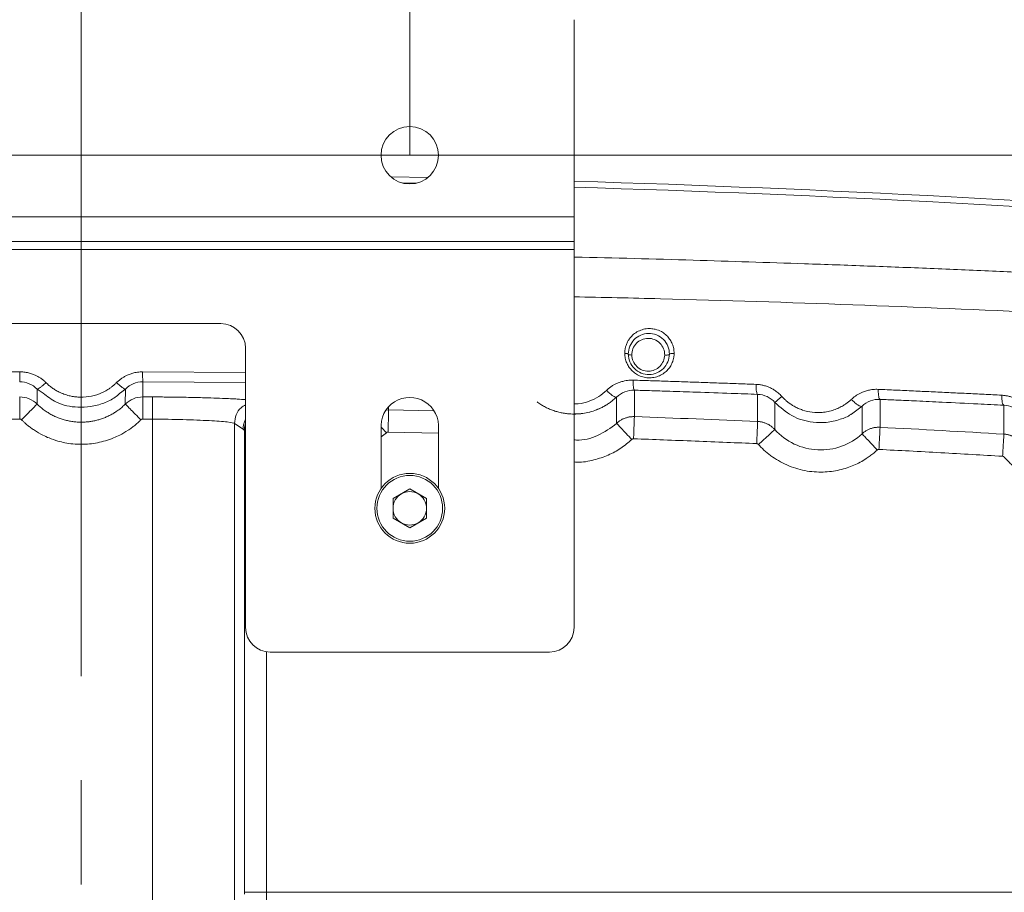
# Model space of a CAD drawing. Header units: millimetres. Extents: x 0 to 594, y 0 to 420.
# Tile 48 of 75: x 114 to 138, y 356 to 377. Entities that reach past the tile are written whole.
import ezdxf

# ---------------------------------------------------------------- set-up
doc = ezdxf.new("R2010")
doc.units = ezdxf.units.MM
doc.linetypes.add('CENTERX2', pattern=[20.32, 12.7, -2.54, 2.54, -2.54])
doc.styles.add('SLDTEXTSTYLE1', font='TXT', dxfattribs={"width": 0.605})
doc.dimstyles.new('SLDDIMSTYLE1', dxfattribs={"dimtxt": 2.568319, "dimasz": 3.3, "dimexe": 0, "dimexo": 0.0625, "dimgap": 0.64208, "dimtad": 1, "dimdec": 0, "dimlfac": 5, "dimrnd": 1e-09, "dimzin": 12, "dimdsep": 46, "dimtxsty": 'SLDTEXTSTYLE1', "dimsah": 1, "dimcen": 0.09, "dimadec": 0, "dimazin": 3, "dimtfac": 1, "dimtdec": 1, "dimtofl": 0, "dimtmove": 0, "dimatfit": 3, "dimfxl": 0, "dimfrac": 2, "dimtolj": 1, "dimtzin": 12, "dimarcsym": 0})
doc.dimstyles.new('SLDDIMSTYLE3', dxfattribs={"dimtxt": 2.568319, "dimasz": 3.3, "dimexe": 0, "dimexo": 0.0625, "dimgap": 0.64208, "dimtad": 1, "dimdec": 1, "dimlfac": 5, "dimrnd": 1e-09, "dimzin": 12, "dimdsep": 46, "dimtxsty": 'SLDTEXTSTYLE1', "dimsah": 1, "dimcen": 0.09, "dimadec": 0, "dimazin": 3, "dimtfac": 1, "dimtdec": 1, "dimtmove": 0, "dimatfit": 0, "dimfxl": 0, "dimfrac": 2, "dimtolj": 1, "dimtzin": 12, "dimarcsym": 0})

# ---------------------------------------------------------------- blocks, each defined once
blk = doc.blocks.new('_D_7')
at = {"color": 7, "linetype": 'Continuous', "lineweight": 0}
for p, q in [((92.078, 390.271), (91.49, 390.271)), ((91.49, 390.271), (91.49, 386.326)), ((98.448, 390.271), (99.036, 390.271)), ((99.036, 390.271), (99.036, 386.326)), ((107.707, 373.504), (107.707, 386.738)), ((115.707, 369.076), (115.707, 386.738)), ((91.49, 386.326), (92.078, 386.326)), ((99.036, 386.326), (98.448, 386.326)), ((107.707, 385.738), (90.069, 385.738)), ((115.707, 385.738), (107.707, 385.738)), ((115.707, 385.738), (122.107, 385.738))]:
    blk.add_line(p, q, dxfattribs=at)
for points in [[(107.707, 385.738), (104.407, 386.238), (104.407, 385.238)], [(115.707, 385.738), (119.007, 385.238), (119.007, 386.238)]]:
    blk.add_solid(points, dxfattribs=at)
at = {"color": 7, "linetype": 'Continuous', "lineweight": 0, "char_height": 2.6458, "attachment_point": 1, "style": 'SLDTEXTSTYLE1'}
for s, insert in [('40', (93.303, 394.269)), ('1,6', (92.813, 389.737))]:
    blk.add_mtext(s, dxfattribs=dict(at, insert=insert))
blk = doc.blocks.new('_D_8')
at = {"color": 7, "linetype": 'Continuous', "lineweight": 0}
for p, q in [((112.523, 400.354), (111.935, 400.354)), ((111.935, 400.354), (111.935, 396.41)), ((118.892, 400.354), (119.48, 400.354)), ((119.48, 400.354), (119.48, 396.41)), ((107.707, 373.504), (107.707, 396.822)), ((123.707, 373.504), (123.707, 396.822)), ((111.935, 396.41), (112.523, 396.41)), ((119.48, 396.41), (118.892, 396.41)), ((107.707, 395.822), (101.307, 395.822)), ((107.707, 395.822), (123.707, 395.822)), ((123.707, 395.822), (130.107, 395.822))]:
    blk.add_line(p, q, dxfattribs=at)
for points in [[(107.707, 395.822), (104.407, 396.322), (104.407, 395.322)], [(123.707, 395.822), (127.007, 395.322), (127.007, 396.322)]]:
    blk.add_solid(points, dxfattribs=at)
at = {"color": 7, "linetype": 'Continuous', "lineweight": 0, "char_height": 2.6458, "attachment_point": 1, "style": 'SLDTEXTSTYLE1'}
for s, insert in [('80', (113.747, 404.352)), ('3,1', (113.258, 399.82))]:
    blk.add_mtext(s, dxfattribs=dict(at, insert=insert))
blk = doc.blocks.new('_D_15')
at = {"color": 7, "linetype": 'Continuous', "lineweight": 0}
for p, q in [((107.707, 373.504), (185.665, 373.504)), ((184.665, 230.757), (184.665, 373.504)), ((180.133, 306.296), (180.133, 306.884)), ((180.133, 306.884), (184.077, 306.884)), ((184.077, 306.884), (184.077, 306.296)), ((180.133, 297.966), (180.133, 297.378)), ((184.077, 297.378), (184.077, 297.966)), ((180.133, 297.378), (184.077, 297.378)), ((162.794, 230.757), (185.665, 230.757))]:
    blk.add_line(p, q, dxfattribs=at)
for points in [[(184.665, 373.504), (184.165, 370.204), (185.165, 370.204)], [(184.665, 230.757), (185.165, 234.057), (184.165, 234.057)]]:
    blk.add_solid(points, dxfattribs=at)
at = {"color": 7, "linetype": 'Continuous', "lineweight": 0, "char_height": 2.6458, "attachment_point": 1, "rotation": 90, "style": 'SLDTEXTSTYLE1'}
for s, insert in [('28,1', (180.667, 298.701)), ('714', (176.135, 299.191))]:
    blk.add_mtext(s, dxfattribs=dict(at, insert=insert))

msp = doc.modelspace()

# ---------------------------------------------------------------- linework, layer by layer
at = {"color": 7, "linetype": 'Continuous', "lineweight": 15}
for p, q in [((127.707, 372.004), (127.707, 376.804)), ((123.244, 372.98), (124.149, 372.961)), ((123.86, 372.821), (123.527, 372.828)), ((127.707, 372.004), (103.707, 372.004)), ((127.707, 371.404), (127.707, 372.004)), ((127.707, 371.404), (103.707, 371.404)), ((127.707, 371.204), (127.707, 371.404)), ((127.707, 371.204), (103.707, 371.204)), ((127.707, 362.004), (127.707, 371.204)), ((119.107, 369.404), (112.307, 369.404)), ((119.707, 368.804), (119.707, 362.004)), ((114.634, 367.442), (114.633, 367.809)), ((116.782, 367.809), (116.781, 367.442)), ((117.206, 367.986), (117.206, 367.618)), ((129.175, 367.783), (129.175, 367.138)), ((128.743, 367.614), (128.743, 366.974)), ((132.177, 367.02), (132.176, 367.681)), ((135.158, 367.559), (135.158, 366.879)), ((132.596, 366.822), (132.596, 367.484)), ((134.72, 367.393), (134.72, 366.719)), ((138.172, 366.712), (138.171, 367.416)), ((113.972, 367.076), (114.211, 367.077)), ((117.204, 367.077), (117.443, 367.076)), ((117.443, 240.9), (117.443, 367.076)), ((119.44, 240.922), (119.44, 366.972)), ((119.44, 366.972), (119.65, 366.829)), ((119.681, 366.8), (119.681, 355.553)), ((123.011, 365.391), (123.011, 366.834)), ((124.404, 366.834), (124.404, 365.391)), ((123.707, 365.376), (123.299, 365.14)), ((123.707, 365.376), (124.116, 365.14)), ((123.299, 365.14), (123.299, 364.668)), ((124.116, 364.668), (124.116, 365.14)), ((123.707, 364.433), (123.299, 364.668)), ((124.116, 364.668), (123.707, 364.433)), ((127.107, 361.404), (120.307, 361.404)), ((152.707, 355.553), (120.22, 355.553))]:
    msp.add_line(p, q, dxfattribs=at)
at = {"color": 7, "linetype": 'CENTERX2', "lineweight": 0}
msp.add_line((115.707, 238.9), (115.707, 369.076), dxfattribs=at)
at = {"color": 8, "linetype": 'Continuous', "lineweight": 15}
for p, q in [((111.707, 368.211), (114.212, 368.228)), ((117.202, 368.228), (119.707, 368.211)), ((114.633, 367.809), (114.779, 367.71)), ((116.643, 367.697), (116.782, 367.809)), ((117.206, 367.986), (119.707, 367.969)), ((123.191, 367.301), (123.14, 367.297)), ((123.191, 367.37), (123.191, 367.303)), ((124.285, 367.277), (123.191, 367.303)), ((134.461, 367.201), (134.72, 367.393)), ((119.702, 366.8), (119.681, 366.8)), ((123.137, 366.745), (123.015, 366.873)), ((123.137, 366.745), (123.011, 366.642)), ((124.404, 366.733), (123.18, 366.762)), ((120.22, 361.42), (120.22, 355.553))]:
    msp.add_line(p, q, dxfattribs=at)
at = {"color": 7, "linetype": 'Continuous', "lineweight": 15}
for centre, radius in [((123.707, 373.504), 0.7), ((123.707, 364.904), 0.85), ((123.707, 364.904), 0.8)]:
    msp.add_circle(centre, radius, dxfattribs=at)
for centre, radius, start, end in [((115.686, -27.096), 400.147, 83.01734, 88.27837), ((115.707, -27.096), 400, 83.02614, 88.28087), ((119.107, 368.804), 0.6, 0, 90), ((123.707, 366.904), 0.7, 354.2388, 185.7612), ((123.707, 364.904), 0.408, 120, 180), ((123.707, 364.904), 0.408, 60, 120), ((123.707, 364.904), 0.408, 0, 60), ((123.707, 364.904), 0.408, 180, 240), ((123.707, 364.904), 0.408, 300, 0), ((123.707, 364.904), 0.408, 240, 300), ((120.307, 362.004), 0.6, 180, 270), ((127.107, 362.004), 0.6, 270, 0)]:
    msp.add_arc(centre, radius, start, end, dxfattribs=at)
at = {"color": 8, "linetype": 'Continuous', "lineweight": 15}
for points, knots in [([(127.707, 371.024), (127.713, 371.024), (128.683, 371.004), (130.556, 370.95), (132.932, 370.876), (134.854, 370.806), (136.379, 370.747), (137.867, 370.684), (139.298, 370.62), (140.671, 370.555), (142.018, 370.487), (143.359, 370.417), (144.807, 370.337), (146.359, 370.247), (148.012, 370.146), (149.654, 370.04), (151.284, 369.93), (152.903, 369.816), (154.451, 369.703), (156.698, 369.532), (159.623, 369.297), (162.011, 369.086), (163.206, 368.981)], [0, 0, 0, 0, 0.000477, 0.077727, 0.150817, 0.192291, 0.233665, 0.27495, 0.313907, 0.350978, 0.388066, 0.425176, 0.462317, 0.508794, 0.555246, 0.601689, 0.648138, 0.694609, 0.741116, 0.782414, 0.89115, 1, 1, 1, 1]), ([(127.707, 370.056), (128.408, 370.041), (130.683, 369.992), (134.514, 369.865), (138.733, 369.696), (142.513, 369.512), (145.892, 369.327), (149.346, 369.116), (152.866, 368.879), (156.441, 368.617), (160.065, 368.329), (162.45, 368.121), (163.66, 368.015)], [0, 0, 0, 0, 0.0554801, 0.1800471, 0.3058106, 0.3952393, 0.487898, 0.5837969, 0.6829461, 0.785356, 0.891037, 1, 1, 1, 1]), ([(127.707, 367.452), (127.741, 367.451), (127.867, 367.448), (128.074, 367.508), (128.31, 367.616), (128.437, 367.725), (128.498, 367.777)], [0, 0, 0, 0, 0.114655, 0.424857, 0.726814, 1, 1, 1, 1]), ([(118.864, 367.592), (118.96, 367.589), (119.206, 367.581), (119.498, 367.567), (119.645, 367.556), (119.707, 367.551)], [0, 0, 0, 0, 0.270725, 0.689643, 1, 1, 1, 1]), ([(126.807, 367.495), (126.821, 367.485), (126.851, 367.464), (126.896, 367.434), (126.942, 367.406), (126.989, 367.38), (127.037, 367.355), (127.086, 367.332), (127.135, 367.311), (127.185, 367.291), (127.236, 367.274), (127.287, 367.258), (127.339, 367.244), (127.391, 367.232), (127.444, 367.222), (127.496, 367.214), (127.585, 367.203), (127.713, 367.197), (127.879, 367.207), (128.046, 367.235), (128.179, 367.274), (128.28, 367.313), (128.352, 367.345), (128.427, 367.383), (128.505, 367.428), (128.585, 367.482), (128.665, 367.543), (128.717, 367.59), (128.743, 367.614)], [0, 0, 0, 0, 0.0254943, 0.0509719, 0.0764304, 0.1018679, 0.127284, 0.1526795, 0.1780548, 0.2034101, 0.2287453, 0.2540605, 0.2793558, 0.3046317, 0.3298884, 0.3551255, 0.3803423, 0.4572848, 0.5360023, 0.6165146, 0.698824, 0.7336519, 0.7712247, 0.8115375, 0.8545819, 0.9003451, 0.9488176, 1, 1, 1, 1]), ([(119.707, 367.426), (119.67, 367.404), (119.571, 367.347), (119.466, 367.183), (119.448, 367.042), (119.44, 366.972)], [0, 0, 0, 0, 0.232345, 0.616172, 1, 1, 1, 1]), ([(119.707, 367.059), (119.702, 367.051), (119.656, 366.986), (119.653, 366.903), (119.65, 366.829)], [0, 0, 0, 0, 0.112139, 1, 1, 1, 1]), ([(119.681, 366.8), (119.682, 366.852), (119.683, 366.907), (119.706, 366.957), (119.707, 366.961)], [0, 0, 0, 0, 0.919797, 1, 1, 1, 1]), ([(128.743, 366.974), (128.595, 366.864), (128.306, 366.65), (127.921, 366.555), (127.727, 366.57), (127.707, 366.571)], [0, 0, 0, 0, 0.485666, 0.948156, 1, 1, 1, 1]), ([(129.112, 366.581), (129.025, 366.507), (128.85, 366.358), (128.537, 366.188), (128.18, 366.073), (127.895, 366.017), (127.733, 366.031), (127.707, 366.033)], [0, 0, 0, 0, 0.221655, 0.44587, 0.68526, 0.950318, 1, 1, 1, 1])]:
    msp.add_open_spline(points, degree=3, knots=knots, dxfattribs=at)
at = {"color": 7, "linetype": 'Continuous', "lineweight": 15}
for points, knots in [([(128.941, 368.679), (128.941, 368.69), (128.942, 368.711), (128.944, 368.743), (128.948, 368.775), (128.954, 368.807), (128.962, 368.838), (128.973, 368.875), (128.988, 368.916), (129.012, 368.967), (129.045, 369.021), (129.099, 369.092), (129.181, 369.167), (129.297, 369.235), (129.429, 369.277), (129.561, 369.286), (129.699, 369.267), (129.824, 369.218), (129.936, 369.14), (130.017, 369.055), (130.068, 368.975), (130.099, 368.908), (130.119, 368.853), (130.133, 368.796), (130.141, 368.737), (130.142, 368.697), (130.143, 368.677)], [0, 0, 0, 0, 0.017054, 0.034068, 0.05109, 0.068172, 0.085361, 0.102705, 0.129567, 0.156382, 0.193664, 0.231027, 0.29909, 0.370641, 0.444854, 0.518631, 0.578767, 0.661974, 0.72639, 0.790708, 0.844646, 0.875024, 0.905589, 0.936931, 0.968296, 1, 1, 1, 1]), ([(129.028, 368.661), (129.027, 368.726), (129.04, 368.791), (129.089, 368.911), (129.125, 368.966), (129.215, 369.059), (129.269, 369.096), (129.389, 369.148), (129.455, 369.162), (129.587, 369.164), (129.654, 369.151), (129.777, 369.101), (129.834, 369.064), (129.928, 368.969), (129.966, 368.912), (130.016, 368.79), (130.028, 368.724), (130.028, 368.659)], [0, 0, 0, 0, 0.125, 0.125, 0.25, 0.25, 0.375, 0.375, 0.5, 0.5, 0.625, 0.625, 0.75, 0.75, 0.875, 0.875, 1, 1, 1, 1]), ([(129.114, 368.638), (129.113, 368.69), (129.122, 368.743), (129.161, 368.84), (129.19, 368.885), (129.263, 368.96), (129.307, 368.99), (129.403, 369.032), (129.456, 369.043), (129.562, 369.044), (129.616, 369.034), (129.714, 368.994), (129.76, 368.963), (129.835, 368.887), (129.865, 368.841), (129.904, 368.742), (129.914, 368.689), (129.913, 368.636)], [0, 0, 0, 0, 0.125, 0.125, 0.25, 0.25, 0.375, 0.375, 0.5, 0.5, 0.625, 0.625, 0.75, 0.75, 0.875, 0.875, 1, 1, 1, 1]), ([(130.143, 368.677), (130.142, 368.666), (130.142, 368.644), (130.139, 368.61), (130.134, 368.577), (130.127, 368.545), (130.118, 368.513), (130.1, 368.455), (130.063, 368.375), (129.993, 368.279), (129.901, 368.195), (129.785, 368.128), (129.654, 368.087), (129.515, 368.077), (129.378, 368.099), (129.255, 368.15), (129.149, 368.222), (129.067, 368.308), (129.016, 368.388), (128.987, 368.451), (128.968, 368.502), (128.953, 368.558), (128.943, 368.618), (128.942, 368.659), (128.941, 368.679)], [0, 0, 0, 0, 0.017994, 0.035887, 0.053734, 0.071587, 0.089503, 0.107535, 0.169401, 0.231092, 0.299157, 0.370762, 0.445171, 0.519023, 0.590982, 0.662579, 0.726905, 0.791109, 0.848827, 0.875661, 0.902617, 0.934979, 0.967326, 1, 1, 1, 1]), ([(128.941, 368.679), (128.953, 368.679), (128.965, 368.678), (128.987, 368.676), (128.997, 368.675), (129.021, 368.669), (129.028, 368.665), (129.028, 368.661)], [0, 0, 0, 0, 0.25, 0.25, 0.5, 0.5, 1, 1, 1, 1]), ([(130.028, 368.659), (130.027, 368.594), (130.014, 368.53), (129.964, 368.412), (129.928, 368.357), (129.838, 368.266), (129.784, 368.229), (129.665, 368.178), (129.6, 368.164), (129.469, 368.162), (129.403, 368.174), (129.28, 368.224), (129.223, 368.261), (129.129, 368.354), (129.091, 368.41), (129.041, 368.531), (129.028, 368.596), (129.028, 368.661)], [0, 0, 0, 0, 0.125, 0.125, 0.25, 0.25, 0.375, 0.375, 0.5, 0.5, 0.625, 0.625, 0.75, 0.75, 0.875, 0.875, 1, 1, 1, 1]), ([(129.114, 368.638), (129.093, 368.638), (129.07, 368.64), (129.045, 368.644), (129.039, 368.646), (129.03, 368.651), (129.028, 368.653), (129.028, 368.655)], [0, 0, 0, 0, 0.5, 0.5, 0.75, 0.75, 1, 1, 1, 1]), ([(129.913, 368.636), (129.912, 368.585), (129.901, 368.534), (129.86, 368.44), (129.831, 368.396), (129.759, 368.324), (129.715, 368.295), (129.621, 368.255), (129.569, 368.245), (129.465, 368.244), (129.413, 368.253), (129.316, 368.292), (129.271, 368.321), (129.196, 368.395), (129.166, 368.439), (129.125, 368.534), (129.114, 368.586), (129.114, 368.638)], [0, 0, 0, 0, 0.125, 0.125, 0.25, 0.25, 0.375, 0.375, 0.5, 0.5, 0.625, 0.625, 0.75, 0.75, 0.875, 0.875, 1, 1, 1, 1]), ([(129.913, 368.636), (129.925, 368.636), (129.939, 368.635), (129.966, 368.636), (129.98, 368.637), (130.003, 368.641), (130.013, 368.643), (130.025, 368.648), (130.027, 368.651), (130.027, 368.653)], [0, 0, 0, 0, 0.25, 0.25, 0.5, 0.5, 0.75, 0.75, 1, 1, 1, 1]), ([(130.143, 368.677), (130.13, 368.678), (130.116, 368.678), (130.088, 368.676), (130.074, 368.675), (130.051, 368.672), (130.042, 368.669), (130.03, 368.664), (130.028, 368.661), (130.028, 368.659)], [0, 0, 0, 0, 0.25, 0.25, 0.5, 0.5, 0.75, 0.75, 1, 1, 1, 1]), ([(114.209, 367.984), (114.209, 367.985), (114.21, 367.992), (114.211, 368.016), (114.211, 368.034), (114.212, 368.079), (114.212, 368.107), (114.212, 368.166), (114.212, 368.197), (114.212, 368.228)], [0, 0, 0, 0, 0.25, 0.25, 0.5, 0.5, 0.75, 0.75, 1, 1, 1, 1]), ([(114.212, 368.228), (114.225, 368.228), (114.251, 368.228), (114.288, 368.225), (114.326, 368.221), (114.364, 368.216), (114.42, 368.205), (114.495, 368.185), (114.58, 368.152), (114.655, 368.113), (114.722, 368.071), (114.787, 368.023), (114.827, 367.985), (114.846, 367.967)], [0, 0, 0, 0, 0.053953, 0.107745, 0.161477, 0.215252, 0.269171, 0.406352, 0.544104, 0.654821, 0.765982, 0.882759, 1, 1, 1, 1]), ([(116.568, 367.967), (116.578, 367.976), (116.597, 367.995), (116.628, 368.021), (116.66, 368.047), (116.703, 368.078), (116.759, 368.113), (116.834, 368.151), (116.919, 368.185), (117.002, 368.207), (117.075, 368.22), (117.139, 368.227), (117.181, 368.228), (117.202, 368.228)], [0, 0, 0, 0, 0.0582, 0.116191, 0.174091, 0.23202, 0.34359, 0.45487, 0.592577, 0.72989, 0.819973, 0.909851, 1, 1, 1, 1]), ([(117.206, 367.985), (117.205, 367.986), (117.205, 367.992), (117.204, 368.015), (117.204, 368.033), (117.203, 368.078), (117.203, 368.106), (117.202, 368.165), (117.202, 368.197), (117.202, 368.228)], [0, 0, 0, 0, 0.25, 0.25, 0.5, 0.5, 0.75, 0.75, 1, 1, 1, 1]), ([(128.498, 367.777), (128.508, 367.786), (128.529, 367.805), (128.561, 367.832), (128.595, 367.858), (128.639, 367.888), (128.694, 367.92), (128.766, 367.955), (128.847, 367.985), (128.93, 368.007), (129.006, 368.019), (129.075, 368.026), (129.121, 368.025), (129.144, 368.025)], [0, 0, 0, 0, 0.060096, 0.119983, 0.179786, 0.23963, 0.344847, 0.449887, 0.579904, 0.709777, 0.806715, 0.903257, 1, 1, 1, 1]), ([(129.144, 368.025), (129.286, 368.021), (129.572, 368.012), (129.999, 367.998), (130.427, 367.984), (130.855, 367.969), (131.283, 367.954), (131.71, 367.939), (131.995, 367.929), (132.138, 367.923)], [0, 0, 0, 0, 0.142535, 0.285177, 0.427926, 0.570783, 0.713747, 0.85682, 1, 1, 1, 1]), ([(129.175, 367.781), (129.17, 367.783), (129.166, 367.791), (129.158, 367.818), (129.154, 367.836), (129.151, 367.867), (129.15, 367.877), (129.148, 367.901), (129.147, 367.914), (129.145, 367.957), (129.144, 367.99), (129.144, 368.025)], [0, 0, 0, 0, 0.25, 0.25, 0.5, 0.5, 0.625, 0.625, 0.75, 0.75, 1, 1, 1, 1]), ([(114.209, 367.985), (114.288, 367.985), (114.367, 367.969), (114.512, 367.909), (114.578, 367.864), (114.633, 367.809)], [0, 0, 0, 0, 0.5, 0.5, 1, 1, 1, 1]), ([(114.633, 367.809), (114.637, 367.806), (114.647, 367.809), (114.673, 367.822), (114.689, 367.832), (114.724, 367.858), (114.745, 367.874), (114.792, 367.916), (114.819, 367.94), (114.846, 367.967)], [0, 0, 0, 0, 0.25, 0.25, 0.5, 0.5, 0.75, 0.75, 1, 1, 1, 1]), ([(114.846, 367.967), (114.858, 367.955), (114.882, 367.932), (114.919, 367.899), (114.957, 367.868), (114.997, 367.839), (115.037, 367.811), (115.079, 367.784), (115.122, 367.76), (115.19, 367.724), (115.286, 367.683), (115.403, 367.647), (115.517, 367.624), (115.677, 367.606), (115.894, 367.614), (116.112, 367.674), (116.255, 367.739), (116.331, 367.782), (116.389, 367.818), (116.449, 367.861), (116.511, 367.911), (116.549, 367.948), (116.568, 367.967)], [0, 0, 0, 0, 0.026112, 0.052097, 0.077999, 0.103859, 0.129723, 0.155633, 0.181632, 0.207763, 0.276053, 0.344244, 0.400215, 0.45706, 0.595899, 0.737792, 0.807976, 0.84157, 0.875195, 0.916153, 0.957695, 1, 1, 1, 1]), ([(116.782, 367.809), (116.777, 367.806), (116.768, 367.809), (116.742, 367.822), (116.725, 367.832), (116.691, 367.858), (116.67, 367.874), (116.622, 367.916), (116.596, 367.94), (116.568, 367.967)], [0, 0, 0, 0, 0.25, 0.25, 0.5, 0.5, 0.75, 0.75, 1, 1, 1, 1]), ([(116.782, 367.809), (116.837, 367.864), (116.903, 367.909), (117.048, 367.969), (117.127, 367.985), (117.206, 367.985)], [0, 0, 0, 0, 0.5, 0.5, 1, 1, 1, 1]), ([(128.743, 367.614), (128.736, 367.608), (128.723, 367.609), (128.69, 367.621), (128.671, 367.632), (128.631, 367.658), (128.607, 367.676), (128.555, 367.72), (128.526, 367.747), (128.498, 367.777)], [0, 0, 0, 0, 0.25, 0.25, 0.5, 0.5, 0.75, 0.75, 1, 1, 1, 1]), ([(128.743, 367.614), (128.8, 367.668), (128.867, 367.712), (129.015, 367.769), (129.095, 367.784), (129.175, 367.781)], [0, 0, 0, 0, 0.5, 0.5, 1, 1, 1, 1]), ([(129.175, 367.782), (129.297, 367.778), (129.587, 367.769), (130.087, 367.753), (130.752, 367.731), (131.463, 367.706), (131.962, 367.688), (132.176, 367.68)], [0, 0, 0, 0, 0.121847, 0.288511, 0.49999, 0.785584, 1, 1, 1, 1]), ([(132.138, 367.923), (132.152, 367.923), (132.18, 367.921), (132.222, 367.916), (132.263, 367.91), (132.319, 367.898), (132.389, 367.879), (132.472, 367.846), (132.552, 367.805), (132.621, 367.76), (132.677, 367.715), (132.723, 367.674), (132.751, 367.644), (132.765, 367.629)], [0, 0, 0, 0, 0.059805, 0.119259, 0.178498, 0.23766, 0.36126, 0.484031, 0.612943, 0.742173, 0.828004, 0.913799, 1, 1, 1, 1]), ([(132.176, 367.68), (132.17, 367.681), (132.165, 367.689), (132.155, 367.715), (132.151, 367.733), (132.145, 367.772), (132.143, 367.796), (132.139, 367.854), (132.138, 367.888), (132.138, 367.923)], [0, 0, 0, 0, 0.25, 0.25, 0.5, 0.5, 0.75, 0.75, 1, 1, 1, 1]), ([(134.458, 367.557), (134.467, 367.566), (134.485, 367.582), (134.513, 367.605), (134.541, 367.627), (134.571, 367.648), (134.61, 367.674), (134.661, 367.703), (134.736, 367.738), (134.824, 367.769), (134.913, 367.789), (134.989, 367.799), (135.051, 367.803), (135.093, 367.802), (135.113, 367.802)], [0, 0, 0, 0, 0.0506483, 0.1011291, 0.1515162, 0.201884, 0.2523069, 0.3506567, 0.4489561, 0.59592, 0.7421247, 0.8284145, 0.9142346, 1, 1, 1, 1]), ([(135.113, 367.802), (135.256, 367.796), (135.542, 367.783), (135.971, 367.763), (136.4, 367.743), (136.83, 367.723), (137.259, 367.702), (137.689, 367.681), (137.976, 367.666), (138.119, 367.659)], [0, 0, 0, 0, 0.142145, 0.2845269, 0.427146, 0.5700027, 0.713097, 0.8564294, 1, 1, 1, 1]), ([(135.158, 367.558), (135.151, 367.56), (135.145, 367.568), (135.133, 367.596), (135.129, 367.614), (135.123, 367.645), (135.122, 367.655), (135.119, 367.679), (135.117, 367.692), (135.114, 367.734), (135.113, 367.767), (135.113, 367.802)], [0, 0, 0, 0, 0.25, 0.25, 0.5, 0.5, 0.625, 0.625, 0.75, 0.75, 1, 1, 1, 1]), ([(114.209, 367.616), (114.288, 367.617), (114.366, 367.601), (114.512, 367.542), (114.578, 367.498), (114.634, 367.442)], [0, 0, 0, 0, 0.5, 0.5, 1, 1, 1, 1]), ([(114.209, 367.616), (114.209, 367.614), (114.209, 367.601), (114.209, 367.546), (114.209, 367.504), (114.21, 367.399), (114.21, 367.336), (114.211, 367.206), (114.211, 367.139), (114.211, 367.077)], [0, 0, 0, 0, 0.25, 0.25, 0.5, 0.5, 0.75, 0.75, 1, 1, 1, 1]), ([(114.779, 367.71), (114.883, 367.629), (115.129, 367.438), (115.55, 367.356), (115.944, 367.372), (116.252, 367.457), (116.492, 367.569), (116.607, 367.666), (116.643, 367.697)], [0, 0, 0, 0, 0.193457, 0.459291, 0.611654, 0.776335, 0.930807, 1, 1, 1, 1]), ([(116.781, 367.443), (116.837, 367.498), (116.904, 367.542), (117.049, 367.601), (117.127, 367.617), (117.206, 367.616)], [0, 0, 0, 0, 0.5, 0.5, 1, 1, 1, 1]), ([(117.206, 367.616), (117.206, 367.614), (117.206, 367.598), (117.205, 367.542), (117.205, 367.502), (117.205, 367.402), (117.205, 367.343), (117.204, 367.215), (117.204, 367.146), (117.204, 367.077)], [0, 0, 0, 0, 0.25, 0.25, 0.5, 0.5, 0.75, 0.75, 1, 1, 1, 1]), ([(117.206, 367.618), (117.222, 367.618), (117.262, 367.618), (117.325, 367.618), (117.388, 367.617), (117.428, 367.617), (117.445, 367.617)], [0, 0, 0, 0, 0.206502, 0.500004, 0.7894, 1, 1, 1, 1]), ([(117.445, 367.615), (117.445, 367.613), (117.445, 367.599), (117.445, 367.544), (117.445, 367.502), (117.444, 367.397), (117.444, 367.334), (117.443, 367.204), (117.443, 367.138), (117.443, 367.076)], [0, 0, 0, 0, 0.25, 0.25, 0.5, 0.5, 0.75, 0.75, 1, 1, 1, 1]), ([(117.445, 367.617), (117.572, 367.616), (117.849, 367.615), (118.202, 367.609), (118.496, 367.603), (118.702, 367.598), (118.816, 367.594), (118.864, 367.592)], [0, 0, 0, 0, 0.2517456, 0.5493726, 0.7148873, 0.8805258, 1, 1, 1, 1]), ([(132.176, 367.68), (132.254, 367.677), (132.333, 367.659), (132.477, 367.592), (132.542, 367.543), (132.596, 367.484)], [0, 0, 0, 0, 0.5, 0.5, 1, 1, 1, 1]), ([(132.596, 367.484), (132.597, 367.484), (132.601, 367.487), (132.618, 367.501), (132.63, 367.511), (132.661, 367.538), (132.68, 367.554), (132.721, 367.59), (132.743, 367.61), (132.765, 367.629)], [0, 0, 0, 0, 0.25, 0.25, 0.5, 0.5, 0.75, 0.75, 1, 1, 1, 1]), ([(132.765, 367.629), (132.774, 367.619), (132.793, 367.6), (132.821, 367.571), (132.851, 367.543), (132.881, 367.517), (132.925, 367.48), (132.986, 367.436), (133.07, 367.384), (133.164, 367.337), (133.31, 367.28), (133.505, 367.236), (133.716, 367.232), (133.893, 367.259), (134.031, 367.298), (134.157, 367.349), (134.256, 367.402), (134.336, 367.455), (134.399, 367.503), (134.438, 367.539), (134.458, 367.557)], [0, 0, 0, 0, 0.021068, 0.042083, 0.06307, 0.084055, 0.105065, 0.15306, 0.201071, 0.259202, 0.317818, 0.446998, 0.572707, 0.651123, 0.731556, 0.802302, 0.871237, 0.913238, 0.956097, 1, 1, 1, 1]), ([(134.72, 367.393), (134.711, 367.386), (134.697, 367.386), (134.66, 367.397), (134.639, 367.408), (134.597, 367.434), (134.572, 367.452), (134.517, 367.499), (134.487, 367.527), (134.458, 367.557)], [0, 0, 0, 0, 0.25, 0.25, 0.5, 0.5, 0.75, 0.75, 1, 1, 1, 1]), ([(134.72, 367.393), (134.778, 367.448), (134.847, 367.491), (134.996, 367.548), (135.077, 367.562), (135.158, 367.558)], [0, 0, 0, 0, 0.5, 0.5, 1, 1, 1, 1]), ([(135.158, 367.558), (135.286, 367.553), (135.582, 367.54), (136.085, 367.517), (136.751, 367.485), (137.459, 367.451), (137.96, 367.426), (138.171, 367.415)], [0, 0, 0, 0, 0.127002, 0.293665, 0.499989, 0.789014, 1, 1, 1, 1]), ([(138.119, 367.659), (138.133, 367.658), (138.16, 367.656), (138.201, 367.651), (138.241, 367.644), (138.296, 367.633), (138.366, 367.612), (138.45, 367.578), (138.532, 367.535), (138.602, 367.487), (138.659, 367.44), (138.705, 367.397), (138.733, 367.366), (138.747, 367.35)], [0, 0, 0, 0, 0.0579998, 0.1156816, 0.1731691, 0.2305875, 0.3536426, 0.4759692, 0.607981, 0.7397668, 0.826525, 0.91311, 1, 1, 1, 1]), ([(138.171, 367.415), (138.163, 367.417), (138.156, 367.425), (138.143, 367.451), (138.137, 367.469), (138.129, 367.508), (138.125, 367.533), (138.12, 367.59), (138.119, 367.624), (138.119, 367.659)], [0, 0, 0, 0, 0.25, 0.25, 0.5, 0.5, 0.75, 0.75, 1, 1, 1, 1]), ([(114.633, 367.444), (114.632, 367.442), (114.623, 367.433), (114.585, 367.395), (114.555, 367.365), (114.482, 367.29), (114.437, 367.246), (114.345, 367.152), (114.298, 367.104), (114.254, 367.059)], [0, 0, 0, 0, 0.25, 0.25, 0.5, 0.5, 0.75, 0.75, 1, 1, 1, 1]), ([(114.634, 367.442), (114.647, 367.429), (114.675, 367.403), (114.717, 367.365), (114.761, 367.33), (114.806, 367.296), (114.852, 367.264), (114.898, 367.234), (114.946, 367.205), (114.994, 367.179), (115.043, 367.154), (115.092, 367.131), (115.142, 367.11), (115.193, 367.091), (115.244, 367.074), (115.295, 367.059), (115.346, 367.045), (115.398, 367.034), (115.449, 367.024), (115.501, 367.016), (115.553, 367.01), (115.604, 367.006), (115.656, 367.003), (115.69, 367.002), (115.739, 367.002), (115.802, 367.004), (115.897, 367.013), (115.992, 367.028), (116.086, 367.049), (116.18, 367.076), (116.273, 367.11), (116.364, 367.149), (116.454, 367.195), (116.541, 367.248), (116.625, 367.306), (116.706, 367.37), (116.756, 367.418), (116.781, 367.442)], [0, 0, 0, 0, 0.02392, 0.047725, 0.071416, 0.094993, 0.118456, 0.141805, 0.16504, 0.188162, 0.211169, 0.234062, 0.256842, 0.279508, 0.30206, 0.324499, 0.346824, 0.369035, 0.391133, 0.413118, 0.434989, 0.456747, 0.478392, 0.499923, 0.500112, 0.539671, 0.579611, 0.619931, 0.660632, 0.701715, 0.74318, 0.785026, 0.827255, 0.869867, 0.912861, 0.956239, 1, 1, 1, 1]), ([(116.782, 367.443), (116.783, 367.442), (116.792, 367.433), (116.83, 367.394), (116.859, 367.365), (116.933, 367.29), (116.977, 367.246), (117.069, 367.152), (117.117, 367.104), (117.161, 367.059)], [0, 0, 0, 0, 0.25, 0.25, 0.5, 0.5, 0.75, 0.75, 1, 1, 1, 1]), ([(123.18, 366.762), (123.181, 366.818), (123.182, 366.879), (123.185, 367.003), (123.186, 367.065), (123.188, 367.174), (123.189, 367.22), (123.19, 367.282), (123.191, 367.299), (123.191, 367.301)], [0, 0, 0, 0, 0.25, 0.25, 0.5, 0.5, 0.75, 0.75, 1, 1, 1, 1]), ([(127.707, 367.208), (127.763, 367.207), (127.934, 367.203), (128.201, 367.27), (128.39, 367.368), (128.478, 367.413)], [0, 0, 0, 0, 0.205909, 0.63183, 1, 1, 1, 1]), ([(132.596, 367.484), (132.728, 367.365), (132.995, 367.124), (133.454, 366.993), (133.858, 366.985), (134.168, 367.059), (134.375, 367.136), (134.456, 367.197), (134.461, 367.201)], [0, 0, 0, 0, 0.256318, 0.519228, 0.677121, 0.849075, 0.990483, 1, 1, 1, 1]), ([(138.171, 367.415), (138.25, 367.412), (138.328, 367.392), (138.472, 367.322), (138.538, 367.272), (138.591, 367.21)], [0, 0, 0, 0, 0.5, 0.5, 1, 1, 1, 1]), ([(114.254, 367.059), (114.263, 367.05), (114.289, 367.025), (114.339, 366.979), (114.404, 366.923), (114.483, 366.863), (114.603, 366.779), (114.751, 366.693), (114.943, 366.606), (115.121, 366.544), (115.382, 366.482), (115.707, 366.45), (116.109, 366.489), (116.421, 366.583), (116.665, 366.694), (116.812, 366.779), (116.931, 366.862), (117.02, 366.931), (117.096, 366.996), (117.145, 367.043), (117.161, 367.059)], [0, 0, 0, 0, 0.012326, 0.033463, 0.063416, 0.092309, 0.125822, 0.200133, 0.250571, 0.322089, 0.375603, 0.499938, 0.624316, 0.749273, 0.801144, 0.874095, 0.907147, 0.936543, 0.978359, 1, 1, 1, 1]), ([(117.443, 367.076), (117.696, 367.074), (117.949, 367.07), (118.419, 367.058), (118.636, 367.049), (119.003, 367.029), (119.153, 367.018), (119.365, 366.995), (119.427, 366.983), (119.44, 366.972)], [0, 0, 0, 0, 0.25, 0.25, 0.5, 0.5, 0.75, 0.75, 1, 1, 1, 1]), ([(129.175, 367.137), (129.163, 367.137), (129.14, 367.137), (129.105, 367.135), (129.07, 367.132), (129.034, 367.126), (128.999, 367.117), (128.965, 367.107), (128.931, 367.094), (128.897, 367.08), (128.864, 367.063), (128.832, 367.044), (128.801, 367.023), (128.771, 367), (128.752, 366.983), (128.743, 366.974)], [0, 0, 0, 0, 0.073564, 0.147675, 0.222336, 0.297551, 0.373328, 0.449678, 0.526606, 0.604111, 0.682184, 0.760815, 0.839995, 0.91972, 1, 1, 1, 1]), ([(129.156, 366.597), (129.158, 366.654), (129.16, 366.715), (129.164, 366.839), (129.166, 366.901), (129.17, 367.009), (129.172, 367.055), (129.174, 367.118), (129.175, 367.134), (129.175, 367.137)], [0, 0, 0, 0, 0.25, 0.25, 0.5, 0.5, 0.75, 0.75, 1, 1, 1, 1]), ([(119.65, 366.829), (119.655, 366.825), (119.66, 366.821), (119.671, 366.812), (119.676, 366.807), (119.681, 366.8)], [0, 0, 0, 0, 0.5, 0.5, 1, 1, 1, 1]), ([(129.112, 366.581), (129.069, 366.627), (129.023, 366.676), (128.933, 366.772), (128.89, 366.818), (128.818, 366.894), (128.79, 366.924), (128.753, 366.964), (128.744, 366.973), (128.743, 366.974)], [0, 0, 0, 0, 0.25, 0.25, 0.5, 0.5, 0.75, 0.75, 1, 1, 1, 1]), ([(132.153, 366.48), (132.156, 366.542), (132.159, 366.609), (132.165, 366.739), (132.167, 366.802), (132.172, 366.906), (132.174, 366.948), (132.176, 367.003), (132.177, 367.016), (132.177, 367.018)], [0, 0, 0, 0, 0.25, 0.25, 0.5, 0.5, 0.75, 0.75, 1, 1, 1, 1]), ([(132.596, 366.822), (132.588, 366.83), (132.572, 366.848), (132.545, 366.872), (132.518, 366.894), (132.49, 366.915), (132.461, 366.934), (132.431, 366.95), (132.4, 366.965), (132.369, 366.979), (132.337, 366.99), (132.305, 366.999), (132.273, 367.007), (132.241, 367.013), (132.209, 367.017), (132.188, 367.018), (132.177, 367.019)], [0, 0, 0, 0, 0.075386, 0.150167, 0.224352, 0.297937, 0.370918, 0.443284, 0.51503, 0.58615, 0.656646, 0.726525, 0.795796, 0.864464, 0.932531, 1, 1, 1, 1]), ([(132.195, 366.46), (132.237, 366.498), (132.283, 366.539), (132.376, 366.623), (132.423, 366.665), (132.503, 366.738), (132.537, 366.769), (132.583, 366.81), (132.595, 366.821), (132.596, 366.822)], [0, 0, 0, 0, 0.25, 0.25, 0.5, 0.5, 0.75, 0.75, 1, 1, 1, 1]), ([(134.72, 366.719), (134.575, 366.586), (134.405, 366.482), (134.035, 366.348), (133.836, 366.318), (133.442, 366.337), (133.247, 366.386), (132.89, 366.555), (132.728, 366.675), (132.596, 366.822)], [0, 0, 0, 0, 0.25, 0.25, 0.5, 0.5, 0.75, 0.75, 1, 1, 1, 1]), ([(135.158, 366.878), (135.146, 366.878), (135.122, 366.879), (135.087, 366.878), (135.051, 366.874), (135.016, 366.869), (134.98, 366.861), (134.945, 366.851), (134.91, 366.839), (134.876, 366.824), (134.843, 366.808), (134.81, 366.789), (134.779, 366.768), (134.748, 366.745), (134.729, 366.728), (134.72, 366.719)], [0, 0, 0, 0, 0.073632, 0.147801, 0.222508, 0.297758, 0.373558, 0.44992, 0.526849, 0.604343, 0.682393, 0.76099, 0.840123, 0.91979, 1, 1, 1, 1]), ([(135.13, 366.339), (135.133, 366.395), (135.136, 366.456), (135.142, 366.58), (135.146, 366.642), (135.151, 366.751), (135.153, 366.797), (135.157, 366.859), (135.157, 366.875), (135.158, 366.878)], [0, 0, 0, 0, 0.25, 0.25, 0.5, 0.5, 0.75, 0.75, 1, 1, 1, 1]), ([(123.18, 366.762), (123.178, 366.762), (123.172, 366.762), (123.165, 366.76), (123.156, 366.757), (123.146, 366.753), (123.14, 366.748), (123.137, 366.745)], [0, 0, 0, 0, 0.167146, 0.33289, 0.500061, 0.748744, 1, 1, 1, 1]), ([(129.156, 366.597), (129.153, 366.597), (129.148, 366.597), (129.14, 366.596), (129.131, 366.593), (129.122, 366.589), (129.116, 366.584), (129.112, 366.581)], [0, 0, 0, 0, 0.167155, 0.332891, 0.500071, 0.74875, 1, 1, 1, 1]), ([(132.153, 366.48), (131.911, 366.49), (131.411, 366.511), (130.656, 366.541), (129.899, 366.571), (129.4, 366.589), (129.156, 366.597)], [0, 0, 0, 0, 0.2430955, 0.5001336, 0.7558521, 1, 1, 1, 1]), ([(135.086, 366.323), (135.044, 366.369), (134.998, 366.419), (134.909, 366.515), (134.866, 366.561), (134.795, 366.638), (134.767, 366.669), (134.73, 366.709), (134.721, 366.718), (134.72, 366.719)], [0, 0, 0, 0, 0.25, 0.25, 0.5, 0.5, 0.75, 0.75, 1, 1, 1, 1]), ([(138.14, 366.173), (138.144, 366.235), (138.148, 366.302), (138.156, 366.432), (138.159, 366.495), (138.166, 366.599), (138.168, 366.641), (138.171, 366.696), (138.172, 366.709), (138.172, 366.711)], [0, 0, 0, 0, 0.25, 0.25, 0.5, 0.5, 0.75, 0.75, 1, 1, 1, 1]), ([(138.592, 366.504), (138.584, 366.512), (138.569, 366.529), (138.545, 366.553), (138.52, 366.575), (138.494, 366.595), (138.467, 366.614), (138.439, 366.631), (138.411, 366.647), (138.382, 366.661), (138.352, 366.673), (138.323, 366.683), (138.293, 366.692), (138.263, 366.7), (138.233, 366.705), (138.202, 366.709), (138.182, 366.711), (138.172, 366.712)], [0, 0, 0, 0, 0.070641, 0.140717, 0.210236, 0.279198, 0.347596, 0.415426, 0.482679, 0.549351, 0.615439, 0.680948, 0.745886, 0.810257, 0.874066, 0.937313, 1, 1, 1, 1]), ([(132.195, 366.46), (132.194, 366.462), (132.19, 366.465), (132.183, 366.47), (132.175, 366.475), (132.165, 366.478), (132.157, 366.479), (132.153, 366.48)], [0, 0, 0, 0, 0.1671954, 0.3330049, 0.5003271, 0.7488224, 1, 1, 1, 1]), ([(135.086, 366.323), (135.072, 366.31), (135.045, 366.285), (135.002, 366.249), (134.958, 366.214), (134.913, 366.179), (134.867, 366.147), (134.788, 366.094), (134.674, 366.025), (134.518, 365.95), (134.351, 365.886), (134.104, 365.817), (133.834, 365.782), (133.55, 365.789), (133.326, 365.818), (133.101, 365.875), (132.885, 365.958), (132.682, 366.06), (132.528, 366.16), (132.417, 366.247), (132.339, 366.314), (132.265, 366.385), (132.219, 366.435), (132.195, 366.46)], [0, 0, 0, 0, 0.01749, 0.034982, 0.052488, 0.070023, 0.087601, 0.105234, 0.158655, 0.211396, 0.266547, 0.324573, 0.450417, 0.518507, 0.589117, 0.661274, 0.733814, 0.804807, 0.872306, 0.904442, 0.936763, 0.967982, 1, 1, 1, 1]), ([(135.13, 366.339), (135.127, 366.339), (135.122, 366.339), (135.114, 366.338), (135.105, 366.335), (135.095, 366.331), (135.089, 366.326), (135.086, 366.323)], [0, 0, 0, 0, 0.167104, 0.33276, 0.499882, 0.748663, 1, 1, 1, 1]), ([(138.14, 366.173), (137.894, 366.187), (137.393, 366.217), (136.636, 366.259), (135.879, 366.3), (135.376, 366.326), (135.13, 366.339)], [0, 0, 0, 0, 0.2453373, 0.4991832, 0.7549456, 1, 1, 1, 1]), ([(138.182, 366.152), (138.181, 366.154), (138.177, 366.158), (138.17, 366.163), (138.162, 366.167), (138.152, 366.171), (138.144, 366.172), (138.14, 366.173)], [0, 0, 0, 0, 0.1673291, 0.3332468, 0.5007224, 0.7490147, 1, 1, 1, 1]), ([(141.059, 365.97), (141.044, 365.957), (141.014, 365.93), (140.967, 365.891), (140.919, 365.853), (140.87, 365.818), (140.792, 365.764), (140.681, 365.696), (140.529, 365.62), (140.366, 365.556), (140.125, 365.485), (139.794, 365.437), (139.444, 365.458), (139.157, 365.523), (138.977, 365.587), (138.835, 365.65), (138.731, 365.703), (138.63, 365.763), (138.533, 365.828), (138.439, 365.9), (138.349, 365.978), (138.263, 366.062), (138.209, 366.122), (138.182, 366.152)], [0, 0, 0, 0, 0.018989, 0.037895, 0.056737, 0.075532, 0.094298, 0.145469, 0.196738, 0.252847, 0.30907, 0.431337, 0.563411, 0.633686, 0.705186, 0.74176, 0.778166, 0.814776, 0.851081, 0.887837, 0.924819, 0.962163, 1, 1, 1, 1]), ([(120.22, 355.553), (120.158, 355.553), (120.091, 355.553), (119.962, 355.553), (119.9, 355.553), (119.796, 355.553), (119.754, 355.553), (119.698, 355.553), (119.684, 355.553), (119.681, 355.553)], [0, 0, 0, 0, 0.25, 0.25, 0.5, 0.5, 0.75, 0.75, 1, 1, 1, 1]), ([(120.22, 355.553), (120.22, 355.541), (120.22, 355.517), (120.22, 355.482), (120.22, 355.447), (120.22, 355.411), (120.22, 355.377), (120.22, 355.343), (120.22, 355.309), (120.219, 355.276), (120.219, 355.244), (120.219, 355.213), (120.219, 355.184), (120.219, 355.155), (120.219, 355.137), (120.219, 355.128)], [0, 0, 0, 0, 0.075162, 0.150617, 0.226366, 0.302409, 0.378745, 0.455374, 0.532297, 0.609514, 0.687024, 0.764828, 0.842925, 0.921316, 1, 1, 1, 1])]:
    msp.add_open_spline(points, degree=3, knots=knots, dxfattribs=at)
for points in [[(114.211, 367.077), (114.227, 367.077), (114.242, 367.07), (114.254, 367.059)], [(117.161, 367.059), (117.172, 367.07), (117.188, 367.077), (117.204, 367.077)], [(132.177, 367.018), (131.176, 367.062), (130.176, 367.101), (129.175, 367.137)], [(138.172, 366.711), (137.168, 366.771), (136.163, 366.826), (135.158, 366.878)], [(119.681, 355.553), (119.681, 355.537), (119.68, 355.521), (119.68, 355.51)]]:
    msp.add_open_spline(points, degree=3, dxfattribs=at)

# ---------------------------------------------------------------- dimensions: what is measured, and where the dimension line sits
at = {"color": 7, "linetype": 'Continuous', "lineweight": 0}
for base, p1, p2, picture, middle in [((123.707, 395.822), (107.707, 373.504), (123.707, 373.504), '_D_8', (115.707, 395.822)), ((107.707, 385.738), (115.707, 369.076), (107.707, 373.504), '_D_7', (95.263, 385.738))]:
    dim = msp.add_linear_dim(base=base, p1=p1, p2=p2, dimstyle='SLDDIMSTYLE3', dxfattribs=at)
    dim.commit()
    dim.dimension.update_dxf_attribs({"geometry": picture, "text_midpoint": middle, "dimtype": 160})
dim = msp.add_linear_dim(base=(184.665, 373.504), p1=(162.794, 230.757), p2=(107.707, 373.504), angle=90, dimstyle='SLDDIMSTYLE1', dxfattribs=at)
dim.commit()
dim.dimension.update_dxf_attribs({"geometry": '_D_15', "text_midpoint": (184.665, 302.131), "dimtype": 160})

doc.saveas('drawing.dxf')
